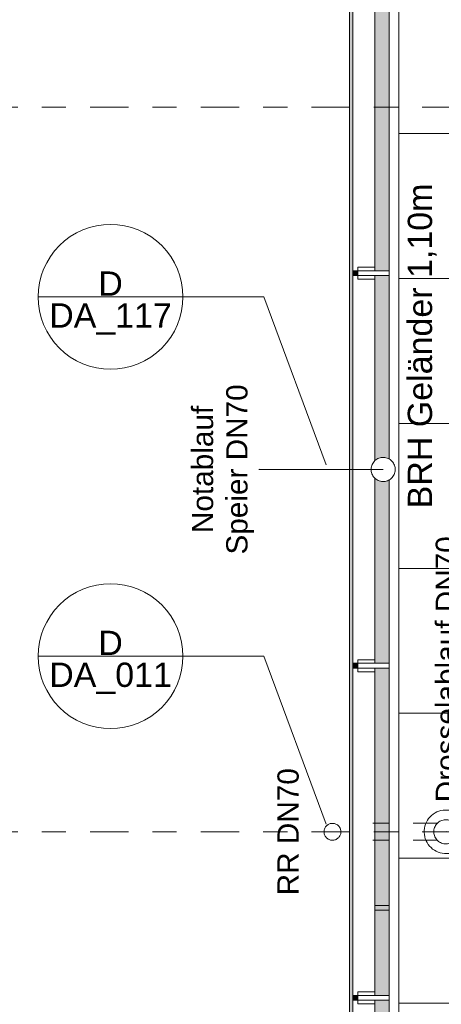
# Model space of a CAD drawing. Header units: metres. Extents: x -180 to 4, y -47 to 4.
# Tile 36 of 256: x -177.21 to -175.46, y -23.66 to -19.58. Entities that reach past the tile are written whole.
import ezdxf

# ---------------------------------------------------------------- set-up
doc = ezdxf.new("R2010")
doc.units = ezdxf.units.M
doc.header["$LTSCALE"] = 0.05
doc.header["$PDMODE"] = 1
doc.header["$PDSIZE"] = -2
doc.linetypes.add('Linienart-50', pattern=[2.116531, 1.058062, -1.058469])
doc.linetypes.add('Linienart-53', pattern=[5.291531, 3.175, -1.058062, 0.352704, -0.705764])
for name, color, linetype, lineweight, true_color in [('30 -36 Dächer- 3 Dachbeläge', 7, 'Continuous', 15, 0x9999ff), ('30 -36 Dächer- 4 Dachbekleidungen', 7, 'Continuous', 9, 0xccccff), ('40 -41 Abwasser_Wasser_Gas- 1 Abwasser + sanitäre Anlagen', 7, 'Continuous', 9, 0xff6633), ('70 -72 Beschriftung- 1 Beschriftung allgemein', 7, 'Continuous', 9, 0xff6633), ('70 -72 Beschriftung- 7 Detailverweise', 7, 'Continuous', 9, 0x00dd00)]:
    doc.layers.add(name, color=color, linetype=linetype, lineweight=lineweight, true_color=true_color)
for name, color, linetype, lineweight in [('40 -41 Abwasser_Wasser_Gas- 2 Wasser-1', 7, 'Continuous', 15), ('60- 61 allgemeine Ausstattung- 4 Terrassen', 7, 'Continuous', 9), ('70 -71 Achsen- 1 Gebäudeachsen', 7, 'Linienart-53', 18), ('Keine', 7, 'Continuous', 9)]:
    doc.layers.add(name, color=color, linetype=linetype, lineweight=lineweight)
doc.styles.add('Arial', font='arial.ttf')

# ---------------------------------------------------------------- blocks, each defined once
blk = doc.blocks.new('Gruppe-47')
at = {"layer": '70 -72 Beschriftung- 1 Beschriftung allgemein', "insert": (-176.1392, -22.947), "char_height": 0.0881, "attachment_point": 2, "rotation": 90, "line_spacing_factor": 0.969685, "style": 'Arial'}
blk.add_mtext('RR DN70', dxfattribs=at)
at = {"color": 255}
blk.add_wipeout([(-175.8935, -22.9167), (-175.8906, -22.9186), (-175.8879, -22.9207), (-175.8855, -22.9231), (-175.8832, -22.9257), (-175.8813, -22.9286), (-175.8796, -22.9316), (-175.8782, -22.9347), (-175.8772, -22.938), (-175.8765, -22.9413), (-175.8761, -22.9448), (-175.876, -22.9482), (-175.8763, -22.9516), (-175.8769, -22.955), (-175.8779, -22.9583), (-175.8791, -22.9615), (-175.8807, -22.9645), (-175.8826, -22.9674), (-175.8847, -22.9701), (-175.8871, -22.9726), (-175.8897, -22.9748), (-175.8925, -22.9768), (-175.8955, -22.9784), (-175.8987, -22.9798), (-175.9019, -22.9808), (-175.9053, -22.9816), (-175.9087, -22.982), (-175.9121, -22.982), (-175.9156, -22.9817), (-175.9189, -22.9811), (-175.9223, -22.9802), (-175.9254, -22.9789), (-175.9285, -22.9774), (-175.9314, -22.9755), (-175.9341, -22.9734), (-175.9365, -22.971), (-175.9388, -22.9683), (-175.9407, -22.9655), (-175.9424, -22.9625), (-175.9438, -22.9594), (-175.9448, -22.9561), (-175.9455, -22.9527), (-175.9459, -22.9493), (-175.946, -22.9459), (-175.9457, -22.9425), (-175.9451, -22.9391), (-175.9441, -22.9358), (-175.9429, -22.9326), (-175.9413, -22.9295), (-175.9394, -22.9267), (-175.9373, -22.924), (-175.9349, -22.9215), (-175.9323, -22.9193), (-175.9295, -22.9173), (-175.9265, -22.9157), (-175.9233, -22.9143), (-175.9201, -22.9132), (-175.9167, -22.9125), (-175.9133, -22.9121), (-175.9099, -22.9121), (-175.9064, -22.9123), (-175.9031, -22.913), (-175.8997, -22.9139), (-175.8966, -22.9152)], dxfattribs=at).dxf.layer = '40 -41 Abwasser_Wasser_Gas- 2 Wasser-1'
at = {"layer": '40 -41 Abwasser_Wasser_Gas- 2 Wasser-1', "flags": 128}
blk.add_lwpolyline([(-175.8935, -22.9167), (-175.8906, -22.9186), (-175.8879, -22.9207), (-175.8855, -22.9231), (-175.8832, -22.9257), (-175.8813, -22.9286), (-175.8796, -22.9316), (-175.8782, -22.9347), (-175.8772, -22.938), (-175.8765, -22.9413), (-175.8761, -22.9448), (-175.876, -22.9482), (-175.8763, -22.9516), (-175.8769, -22.955), (-175.8779, -22.9583), (-175.8791, -22.9615), (-175.8807, -22.9645), (-175.8826, -22.9674), (-175.8847, -22.9701), (-175.8871, -22.9726), (-175.8897, -22.9748), (-175.8925, -22.9768), (-175.8955, -22.9784), (-175.8987, -22.9798), (-175.9019, -22.9808), (-175.9053, -22.9816), (-175.9087, -22.982), (-175.9121, -22.982), (-175.9156, -22.9817), (-175.9189, -22.9811), (-175.9223, -22.9802), (-175.9254, -22.9789), (-175.9285, -22.9774), (-175.9314, -22.9755), (-175.9341, -22.9734), (-175.9365, -22.971), (-175.9388, -22.9683), (-175.9407, -22.9655), (-175.9424, -22.9625), (-175.9438, -22.9594), (-175.9448, -22.9561), (-175.9455, -22.9527), (-175.9459, -22.9493), (-175.946, -22.9459), (-175.9457, -22.9425), (-175.9451, -22.9391), (-175.9441, -22.9358), (-175.9429, -22.9326), (-175.9413, -22.9295), (-175.9394, -22.9267), (-175.9373, -22.924), (-175.9349, -22.9215), (-175.9323, -22.9193), (-175.9295, -22.9173), (-175.9265, -22.9157), (-175.9233, -22.9143), (-175.9201, -22.9132), (-175.9167, -22.9125), (-175.9133, -22.9121), (-175.9099, -22.9121), (-175.9064, -22.9123), (-175.9031, -22.913), (-175.8997, -22.9139), (-175.8966, -22.9152)], close=True, dxfattribs=at)
blk = doc.blocks.new('Gruppe-66')
at = {"layer": '40 -41 Abwasser_Wasser_Gas- 2 Wasser-1', "color": 7}
blk.add_blockref('Gruppe-47', (0, 0), dxfattribs=at)
blk = doc.blocks.new('Gruppe-67')
at = {"layer": '70 -72 Beschriftung- 1 Beschriftung allgemein', "color": 7}
blk.add_blockref('Gruppe-66', (0, 0), dxfattribs=at)
blk = doc.blocks.new('Gruppe-76')
at = {"color": 255}
blk.add_wipeout([(-175.736, -23.272), (-175.806, -23.272), (-175.806, -23.252), (-175.736, -23.252)], dxfattribs=at).dxf.layer = '30 -36 Dächer- 4 Dachbekleidungen'
at = {"layer": '30 -36 Dächer- 3 Dachbeläge', "linetype": 'Continuous', "lineweight": 0, "transparency": 33554687}
blk.add_hatch(color=254, dxfattribs=at).paths.add_polyline_path([(-175.826, -23.272), (-175.806, -23.272), (-175.806, -23.252), (-175.826, -23.252)])
at = {"layer": '30 -36 Dächer- 3 Dachbeläge', "color": 254, "linetype": 'Continuous', "lineweight": 9, "true_color": 0xccccff, "transparency": 33554687, "flags": 128}
blk.add_lwpolyline([(-175.826, -23.272), (-175.806, -23.272), (-175.806, -23.252), (-175.826, -23.252)], dxfattribs=at)
at = {"layer": '30 -36 Dächer- 4 Dachbekleidungen', "flags": 128}
for points in [[(-175.736, -23.237), (-175.806, -23.237), (-175.806, -23.252)], [(-175.736, -23.272), (-175.806, -23.272), (-175.806, -23.252), (-175.736, -23.252)], [(-175.736, -23.287), (-175.806, -23.287), (-175.806, -23.272)]]:
    blk.add_lwpolyline(points, dxfattribs=at)
at = {"color": 255}
blk.add_wipeout([(-175.736, -23.272), (-175.676, -23.272), (-175.676, -23.252), (-175.736, -23.252)], dxfattribs=at).dxf.layer = '30 -36 Dächer- 4 Dachbekleidungen'
at = {"layer": '30 -36 Dächer- 4 Dachbekleidungen', "flags": 128}
blk.add_lwpolyline([(-175.736, -23.272), (-175.676, -23.272), (-175.676, -23.252), (-175.736, -23.252)], dxfattribs=at)
blk = doc.blocks.new('Gruppe-198')
at = {"layer": '70 -72 Beschriftung- 1 Beschriftung allgemein', "color": 7}
blk.add_blockref('Gruppe-76', (0, 0), dxfattribs=at)
blk = doc.blocks.new('Gruppe-791')
at = {"layer": '70 -72 Beschriftung- 1 Beschriftung allgemein', "insert": (-175.4833, -22.8249), "char_height": 0.088103, "attachment_point": 1, "rotation": 90, "line_spacing_factor": 0.969685, "style": 'Arial'}
blk.add_mtext('Drosselablauf DN70', dxfattribs=at)
at = {"color": 255}
blk.add_wipeout([(-175.466, -22.9037), (-175.4616, -22.9015), (-175.4571, -22.8997), (-175.4524, -22.8983), (-175.4475, -22.8975), (-175.4426, -22.8971), (-175.4377, -22.8971), (-175.4329, -22.8977), (-175.4281, -22.8987), (-175.4234, -22.9002), (-175.4189, -22.9022), (-175.4146, -22.9046), (-175.4106, -22.9074), (-175.4068, -22.9105), (-175.4034, -22.9141), (-175.4004, -22.9179), (-175.3977, -22.922), (-175.3955, -22.9264), (-175.3937, -22.931), (-175.3923, -22.9357), (-175.3914, -22.9405), (-175.391, -22.9454), (-175.3911, -22.9503), (-175.3917, -22.9552), (-175.3927, -22.96), (-175.3942, -22.9647), (-175.3962, -22.9692), (-175.3985, -22.9734), (-175.4013, -22.9775), (-175.4045, -22.9812), (-175.408, -22.9846), (-175.4119, -22.9877), (-175.416, -22.9903), (-175.4204, -22.9926), (-175.4249, -22.9944), (-175.4296, -22.9957), (-175.4345, -22.9966), (-175.4394, -22.997), (-175.4443, -22.9969), (-175.4491, -22.9964), (-175.4539, -22.9953), (-175.4586, -22.9938), (-175.4631, -22.9919), (-175.4674, -22.9895), (-175.4714, -22.9867), (-175.4752, -22.9835), (-175.4786, -22.98), (-175.4816, -22.9762), (-175.4843, -22.972), (-175.4865, -22.9677), (-175.4883, -22.9631), (-175.4897, -22.9584), (-175.4906, -22.9536), (-175.491, -22.9487), (-175.4909, -22.9438), (-175.4903, -22.9389), (-175.4893, -22.9341), (-175.4878, -22.9294), (-175.4858, -22.9249), (-175.4835, -22.9206), (-175.4807, -22.9166), (-175.4775, -22.9129), (-175.474, -22.9094), (-175.4701, -22.9064)], dxfattribs=at).dxf.layer = '40 -41 Abwasser_Wasser_Gas- 2 Wasser-1'
at = {"layer": '40 -41 Abwasser_Wasser_Gas- 1 Abwasser + sanitäre Anlagen', "linetype": 'Continuous', "lineweight": 0}
blk.add_hatch(color=30, dxfattribs=at).paths.add_polyline_path([(-175.438, -22.9478), (-175.441, -22.947), (-175.438, -22.9462)])
at = {"layer": '40 -41 Abwasser_Wasser_Gas- 1 Abwasser + sanitäre Anlagen', "linetype": 'Linienart-50'}
for p, q in [((-175.4767, -22.912), (-175.7444, -22.912)), ((-175.1866, -22.947), (-175.441, -22.947)), ((-175.4767, -22.982), (-175.7444, -22.982))]:
    blk.add_line(p, q, dxfattribs=at)
at = {"layer": '40 -41 Abwasser_Wasser_Gas- 1 Abwasser + sanitäre Anlagen', "lineweight": 5, "flags": 128}
blk.add_lwpolyline([(-175.438, -22.9478), (-175.441, -22.947), (-175.438, -22.9462)], close=True, dxfattribs=at)
at = {"layer": '40 -41 Abwasser_Wasser_Gas- 2 Wasser-1'}
blk.add_line((-175.441, -22.947), (-175.249, -22.947), dxfattribs=at)
at = {"layer": '40 -41 Abwasser_Wasser_Gas- 2 Wasser-1', "flags": 128}
for points in [[(-175.486, -22.8691), (-175.4781, -22.8651), (-175.4699, -22.8618), (-175.4614, -22.8594), (-175.4527, -22.8578), (-175.4439, -22.8571), (-175.4351, -22.8572), (-175.4263, -22.8582), (-175.4177, -22.8601), (-175.4093, -22.8628), (-175.4012, -22.8663), (-175.3935, -22.8706), (-175.3862, -22.8756), (-175.3795, -22.8814), (-175.3733, -22.8877), (-175.3678, -22.8946), (-175.3631, -22.902), (-175.359, -22.9099), (-175.3558, -22.9181), (-175.3534, -22.9266), (-175.3518, -22.9353), (-175.351, -22.9441), (-175.3512, -22.9529), (-175.3522, -22.9617), (-175.3541, -22.9703), (-175.3568, -22.9787), (-175.3603, -22.9868), (-175.3646, -22.9946), (-175.3696, -23.0018), (-175.3753, -23.0086), (-175.3817, -23.0147), (-175.3886, -23.0202), (-175.396, -23.025), (-175.4039, -23.029), (-175.4121, -23.0323), (-175.4206, -23.0347), (-175.4293, -23.0363), (-175.4381, -23.037), (-175.4469, -23.0368), (-175.4557, -23.0358), (-175.4643, -23.034), (-175.4727, -23.0313), (-175.4808, -23.0278), (-175.4885, -23.0235), (-175.4958, -23.0184), (-175.5025, -23.0127), (-175.5087, -23.0064), (-175.5142, -22.9995), (-175.5189, -22.992), (-175.523, -22.9842), (-175.5262, -22.976), (-175.5286, -22.9675), (-175.5302, -22.9588), (-175.531, -22.95), (-175.5308, -22.9412), (-175.5298, -22.9324), (-175.5279, -22.9237), (-175.5252, -22.9153), (-175.5217, -22.9072), (-175.5174, -22.8995), (-175.5124, -22.8923), (-175.5067, -22.8855), (-175.5003, -22.8794), (-175.4934, -22.8739)], [(-175.466, -22.9037), (-175.4616, -22.9015), (-175.4571, -22.8997), (-175.4524, -22.8983), (-175.4475, -22.8975), (-175.4426, -22.8971), (-175.4377, -22.8971), (-175.4329, -22.8977), (-175.4281, -22.8987), (-175.4234, -22.9002), (-175.4189, -22.9022), (-175.4146, -22.9046), (-175.4106, -22.9074), (-175.4068, -22.9105), (-175.4034, -22.9141), (-175.4004, -22.9179), (-175.3977, -22.922), (-175.3955, -22.9264), (-175.3937, -22.931), (-175.3923, -22.9357), (-175.3914, -22.9405), (-175.391, -22.9454), (-175.3911, -22.9503), (-175.3917, -22.9552), (-175.3927, -22.96), (-175.3942, -22.9647), (-175.3962, -22.9692), (-175.3985, -22.9734), (-175.4013, -22.9775), (-175.4045, -22.9812), (-175.408, -22.9846), (-175.4119, -22.9877), (-175.416, -22.9903), (-175.4204, -22.9926), (-175.4249, -22.9944), (-175.4296, -22.9957), (-175.4345, -22.9966), (-175.4394, -22.997), (-175.4443, -22.9969), (-175.4491, -22.9964), (-175.4539, -22.9953), (-175.4586, -22.9938), (-175.4631, -22.9919), (-175.4674, -22.9895), (-175.4714, -22.9867), (-175.4752, -22.9835), (-175.4786, -22.98), (-175.4816, -22.9762), (-175.4843, -22.972), (-175.4865, -22.9677), (-175.4883, -22.9631), (-175.4897, -22.9584), (-175.4906, -22.9536), (-175.491, -22.9487), (-175.4909, -22.9438), (-175.4903, -22.9389), (-175.4893, -22.9341), (-175.4878, -22.9294), (-175.4858, -22.9249), (-175.4835, -22.9206), (-175.4807, -22.9166), (-175.4775, -22.9129), (-175.474, -22.9094), (-175.4701, -22.9064)]]:
    blk.add_lwpolyline(points, close=True, dxfattribs=at)
blk = doc.blocks.new('Gruppe-809')
at = {"layer": '70 -72 Beschriftung- 1 Beschriftung allgemein', "linetype": 'Continuous', "lineweight": 0}
blk.add_hatch(color=30, dxfattribs=at).paths.add_polyline_path([(-176.2126, -21.4478), (-176.2156, -21.447), (-176.2126, -21.4462)])
at = {"layer": '70 -72 Beschriftung- 1 Beschriftung allgemein', "lineweight": 5, "flags": 128}
blk.add_lwpolyline([(-176.2126, -21.4478), (-176.2156, -21.447), (-176.2126, -21.4462)], close=True, dxfattribs=at)
at = {"layer": '70 -72 Beschriftung- 1 Beschriftung allgemein', "insert": (-176.4937, -21.447), "char_height": 0.088103, "attachment_point": 2, "rotation": 90, "line_spacing_factor": 0.969685, "style": 'Arial'}
blk.add_mtext('Notablauf\\PSpeier DN70', dxfattribs=at)
at = {"color": 255}
blk.add_wipeout([(-175.676, -21.4037), (-175.6719, -21.4064), (-175.668, -21.4094), (-175.6645, -21.4129), (-175.6613, -21.4166), (-175.6585, -21.4206), (-175.6562, -21.4249), (-175.6542, -21.4294), (-175.6527, -21.4341), (-175.6517, -21.4389), (-175.6511, -21.4438), (-175.651, -21.4487), (-175.6514, -21.4536), (-175.6523, -21.4584), (-175.6537, -21.4631), (-175.6555, -21.4677), (-175.6577, -21.472), (-175.6604, -21.4762), (-175.6634, -21.48), (-175.6668, -21.4835), (-175.6706, -21.4867), (-175.6746, -21.4895), (-175.6789, -21.4919), (-175.6834, -21.4938), (-175.6881, -21.4953), (-175.6929, -21.4964), (-175.6977, -21.4969), (-175.7026, -21.497), (-175.7075, -21.4966), (-175.7124, -21.4957), (-175.7171, -21.4944), (-175.7216, -21.4926), (-175.726, -21.4903), (-175.7301, -21.4877), (-175.734, -21.4846), (-175.7375, -21.4812), (-175.7407, -21.4775), (-175.7435, -21.4734), (-175.7458, -21.4692), (-175.7478, -21.4647), (-175.7493, -21.46), (-175.7503, -21.4552), (-175.7509, -21.4503), (-175.751, -21.4454), (-175.7506, -21.4405), (-175.7497, -21.4357), (-175.7483, -21.431), (-175.7465, -21.4264), (-175.7443, -21.422), (-175.7416, -21.4179), (-175.7386, -21.4141), (-175.7352, -21.4105), (-175.7314, -21.4074), (-175.7274, -21.4046), (-175.7231, -21.4022), (-175.7186, -21.4002), (-175.7139, -21.3987), (-175.7091, -21.3977), (-175.7043, -21.3971), (-175.6994, -21.3971), (-175.6945, -21.3975), (-175.6896, -21.3983), (-175.6849, -21.3997), (-175.6804, -21.4015)], dxfattribs=at).dxf.layer = '40 -41 Abwasser_Wasser_Gas- 2 Wasser-1'
at = {"layer": '40 -41 Abwasser_Wasser_Gas- 2 Wasser-1', "flags": 128}
blk.add_lwpolyline([(-175.676, -21.4037), (-175.6719, -21.4064), (-175.668, -21.4094), (-175.6645, -21.4129), (-175.6613, -21.4166), (-175.6585, -21.4206), (-175.6562, -21.4249), (-175.6542, -21.4294), (-175.6527, -21.4341), (-175.6517, -21.4389), (-175.6511, -21.4438), (-175.651, -21.4487), (-175.6514, -21.4536), (-175.6523, -21.4584), (-175.6537, -21.4631), (-175.6555, -21.4677), (-175.6577, -21.472), (-175.6604, -21.4762), (-175.6634, -21.48), (-175.6668, -21.4835), (-175.6706, -21.4867), (-175.6746, -21.4895), (-175.6789, -21.4919), (-175.6834, -21.4938), (-175.6881, -21.4953), (-175.6929, -21.4964), (-175.6977, -21.4969), (-175.7026, -21.497), (-175.7075, -21.4966), (-175.7124, -21.4957), (-175.7171, -21.4944), (-175.7216, -21.4926), (-175.726, -21.4903), (-175.7301, -21.4877), (-175.734, -21.4846), (-175.7375, -21.4812), (-175.7407, -21.4775), (-175.7435, -21.4734), (-175.7458, -21.4692), (-175.7478, -21.4647), (-175.7493, -21.46), (-175.7503, -21.4552), (-175.7509, -21.4503), (-175.751, -21.4454), (-175.7506, -21.4405), (-175.7497, -21.4357), (-175.7483, -21.431), (-175.7465, -21.4264), (-175.7443, -21.422), (-175.7416, -21.4179), (-175.7386, -21.4141), (-175.7352, -21.4105), (-175.7314, -21.4074), (-175.7274, -21.4046), (-175.7231, -21.4022), (-175.7186, -21.4002), (-175.7139, -21.3987), (-175.7091, -21.3977), (-175.7043, -21.3971), (-175.6994, -21.3971), (-175.6945, -21.3975), (-175.6896, -21.3983), (-175.6849, -21.3997), (-175.6804, -21.4015)], close=True, dxfattribs=at)
at = {"layer": '70 -72 Beschriftung- 1 Beschriftung allgemein'}
blk.add_line((-175.701, -21.447), (-176.2156, -21.447), dxfattribs=at)
blk = doc.blocks.new('Gruppe-880')
at = {"layer": '70 -72 Beschriftung- 7 Detailverweise'}
blk.add_line((-0.335, 0), (-0.935, 0), dxfattribs=at)
at = {"layer": '70 -72 Beschriftung- 7 Detailverweise', "flags": 128}
blk.add_lwpolyline([(-0.335, 0), (-0.3364, -0.0294), (-0.3408, -0.0585), (-0.3479, -0.0871), (-0.3578, -0.1148), (-0.3704, -0.1414), (-0.3856, -0.1667), (-0.4031, -0.1903), (-0.4229, -0.2121), (-0.4447, -0.2319), (-0.4683, -0.2494), (-0.4936, -0.2646), (-0.5202, -0.2772), (-0.5479, -0.2871), (-0.5765, -0.2942), (-0.6056, -0.2986), (-0.635, -0.3), (-0.6644, -0.2986), (-0.6935, -0.2942), (-0.7221, -0.2871), (-0.7498, -0.2772), (-0.7764, -0.2646), (-0.8017, -0.2494), (-0.8253, -0.2319), (-0.8471, -0.2121), (-0.8669, -0.1903), (-0.8844, -0.1667), (-0.8996, -0.1414), (-0.9122, -0.1148), (-0.9221, -0.0871), (-0.9292, -0.0585), (-0.9336, -0.0294), (-0.935, 0), (-0.9336, 0.0294), (-0.9292, 0.0585), (-0.9221, 0.0871), (-0.9122, 0.1148), (-0.8996, 0.1414), (-0.8844, 0.1667), (-0.8669, 0.1903), (-0.8471, 0.2121), (-0.8253, 0.2319), (-0.8017, 0.2494), (-0.7764, 0.2646), (-0.7498, 0.2772), (-0.7221, 0.2871), (-0.6935, 0.2942), (-0.6644, 0.2986), (-0.635, 0.3), (-0.6056, 0.2986), (-0.5765, 0.2942), (-0.5479, 0.2871), (-0.5202, 0.2772), (-0.4936, 0.2646), (-0.4683, 0.2494), (-0.4447, 0.2319), (-0.4229, 0.2121), (-0.4031, 0.1903), (-0.3856, 0.1667), (-0.3704, 0.1414), (-0.3578, 0.1148), (-0.3479, 0.0871), (-0.3408, 0.0585), (-0.3364, 0.0294)], close=True, dxfattribs=at)
at = {"layer": '70 -72 Beschriftung- 7 Detailverweise'}
blk.add_point((-0.635, 0), dxfattribs=at)
at = {"layer": '70 -72 Beschriftung- 7 Detailverweise', "line_spacing_factor": 0.96878, "style": 'Arial'}
for s, insert, char_height, attachment_point in [('D', (-0.635, 0.0046), 0.1007, 8), ('DA_011', (-0.635, -0.0267), 0.10069, 2)]:
    blk.add_mtext(s, dxfattribs=dict(at, insert=insert, char_height=char_height, attachment_point=attachment_point))
blk = doc.blocks.new('Referenzmarkierung-80')
at = {"layer": '70 -72 Beschriftung- 7 Detailverweise', "transparency": 33554687}
for q in [(-0.635, 0), (0.259, -0.6956)]:
    blk.add_line((0, 0), q, dxfattribs=at)
at = {"layer": '70 -72 Beschriftung- 7 Detailverweise', "color": 7, "transparency": 33554687}
blk.add_blockref('Gruppe-880', (0, 0), dxfattribs=at)
blk = doc.blocks.new('Gruppe-881')
at = {"layer": '70 -72 Beschriftung- 7 Detailverweise'}
blk.add_line((-0.335, 0), (-0.935, 0), dxfattribs=at)
at = {"layer": '70 -72 Beschriftung- 7 Detailverweise', "flags": 128}
blk.add_lwpolyline([(-0.335, 0), (-0.3364, -0.0294), (-0.3408, -0.0585), (-0.3479, -0.0871), (-0.3578, -0.1148), (-0.3704, -0.1414), (-0.3856, -0.1667), (-0.4031, -0.1903), (-0.4229, -0.2121), (-0.4447, -0.2319), (-0.4683, -0.2494), (-0.4936, -0.2646), (-0.5202, -0.2772), (-0.5479, -0.2871), (-0.5765, -0.2942), (-0.6056, -0.2986), (-0.635, -0.3), (-0.6644, -0.2986), (-0.6935, -0.2942), (-0.7221, -0.2871), (-0.7498, -0.2772), (-0.7764, -0.2646), (-0.8017, -0.2494), (-0.8253, -0.2319), (-0.8471, -0.2121), (-0.8669, -0.1903), (-0.8844, -0.1667), (-0.8996, -0.1414), (-0.9122, -0.1148), (-0.9221, -0.0871), (-0.9292, -0.0585), (-0.9336, -0.0294), (-0.935, 0), (-0.9336, 0.0294), (-0.9292, 0.0585), (-0.9221, 0.0871), (-0.9122, 0.1148), (-0.8996, 0.1414), (-0.8844, 0.1667), (-0.8669, 0.1903), (-0.8471, 0.2121), (-0.8253, 0.2319), (-0.8017, 0.2494), (-0.7764, 0.2646), (-0.7498, 0.2772), (-0.7221, 0.2871), (-0.6935, 0.2942), (-0.6644, 0.2986), (-0.635, 0.3), (-0.6056, 0.2986), (-0.5765, 0.2942), (-0.5479, 0.2871), (-0.5202, 0.2772), (-0.4936, 0.2646), (-0.4683, 0.2494), (-0.4447, 0.2319), (-0.4229, 0.2121), (-0.4031, 0.1903), (-0.3856, 0.1667), (-0.3704, 0.1414), (-0.3578, 0.1148), (-0.3479, 0.0871), (-0.3408, 0.0585), (-0.3364, 0.0294)], close=True, dxfattribs=at)
at = {"layer": '70 -72 Beschriftung- 7 Detailverweise'}
blk.add_point((-0.635, 0), dxfattribs=at)
at = {"layer": '70 -72 Beschriftung- 7 Detailverweise', "line_spacing_factor": 0.96878, "style": 'Arial'}
for s, insert, char_height, attachment_point in [('D', (-0.635, 0.0046), 0.1007, 8), ('DA_117', (-0.635, -0.0267), 0.10069, 2)]:
    blk.add_mtext(s, dxfattribs=dict(at, insert=insert, char_height=char_height, attachment_point=attachment_point))
blk = doc.blocks.new('Referenzmarkierung-81')
at = {"layer": '70 -72 Beschriftung- 7 Detailverweise', "transparency": 33554687}
for q in [(-0.635, 0), (0.259, -0.6956)]:
    blk.add_line((0, 0), q, dxfattribs=at)
at = {"layer": '70 -72 Beschriftung- 7 Detailverweise', "color": 7, "transparency": 33554687}
blk.add_blockref('Gruppe-881', (0, 0), dxfattribs=at)
blk = doc.blocks.new('Gruppe-913')
at = {"layer": '70 -72 Beschriftung- 1 Beschriftung allgemein', "insert": (-175.599, -21.6081), "char_height": 0.100689, "attachment_point": 1, "rotation": 90, "line_spacing_factor": 0.970891, "style": 'Arial'}
blk.add_mtext('BRH Geländer 1,10m', dxfattribs=at)
blk = doc.blocks.new('Gruppe-1034')
at = {"color": 255}
blk.add_wipeout([(-175.736, -23.6245), (-175.806, -23.6245), (-175.806, -23.6445), (-175.736, -23.6445)], dxfattribs=at).dxf.layer = '30 -36 Dächer- 4 Dachbekleidungen'
at = {"layer": '30 -36 Dächer- 3 Dachbeläge', "linetype": 'Continuous', "lineweight": 0, "transparency": 33554687}
blk.add_hatch(color=254, dxfattribs=at).paths.add_polyline_path([(-175.826, -23.6245), (-175.806, -23.6245), (-175.806, -23.6445), (-175.826, -23.6445)])
at = {"layer": '30 -36 Dächer- 3 Dachbeläge', "color": 254, "linetype": 'Continuous', "lineweight": 9, "true_color": 0xccccff, "transparency": 33554687, "flags": 128}
blk.add_lwpolyline([(-175.826, -23.6245), (-175.806, -23.6245), (-175.806, -23.6445), (-175.826, -23.6445)], dxfattribs=at)
at = {"layer": '30 -36 Dächer- 4 Dachbekleidungen', "flags": 128}
for points in [[(-175.736, -23.6095), (-175.806, -23.6095), (-175.806, -23.6245)], [(-175.736, -23.6245), (-175.806, -23.6245), (-175.806, -23.6445), (-175.736, -23.6445)], [(-175.736, -23.6595), (-175.806, -23.6595), (-175.806, -23.6445)]]:
    blk.add_lwpolyline(points, dxfattribs=at)
at = {"color": 255}
blk.add_wipeout([(-175.736, -23.6245), (-175.676, -23.6245), (-175.676, -23.6445), (-175.736, -23.6445)], dxfattribs=at).dxf.layer = '30 -36 Dächer- 4 Dachbekleidungen'
at = {"layer": '30 -36 Dächer- 4 Dachbekleidungen', "flags": 128}
blk.add_lwpolyline([(-175.736, -23.6245), (-175.676, -23.6245), (-175.676, -23.6445), (-175.736, -23.6445)], dxfattribs=at)
blk = doc.blocks.new('Gruppe-1035')
at = {"color": 255}
blk.add_wipeout([(-175.736, -22.2495), (-175.806, -22.2495), (-175.806, -22.2695), (-175.736, -22.2695)], dxfattribs=at).dxf.layer = '30 -36 Dächer- 4 Dachbekleidungen'
at = {"layer": '30 -36 Dächer- 3 Dachbeläge', "linetype": 'Continuous', "lineweight": 0, "transparency": 33554687}
blk.add_hatch(color=254, dxfattribs=at).paths.add_polyline_path([(-175.826, -22.2495), (-175.806, -22.2495), (-175.806, -22.2695), (-175.826, -22.2695)])
at = {"layer": '30 -36 Dächer- 3 Dachbeläge', "color": 254, "linetype": 'Continuous', "lineweight": 9, "true_color": 0xccccff, "transparency": 33554687, "flags": 128}
blk.add_lwpolyline([(-175.826, -22.2495), (-175.806, -22.2495), (-175.806, -22.2695), (-175.826, -22.2695)], dxfattribs=at)
at = {"layer": '30 -36 Dächer- 4 Dachbekleidungen', "flags": 128}
for points in [[(-175.736, -22.2345), (-175.806, -22.2345), (-175.806, -22.2495)], [(-175.736, -22.2495), (-175.806, -22.2495), (-175.806, -22.2695), (-175.736, -22.2695)], [(-175.736, -22.2845), (-175.806, -22.2845), (-175.806, -22.2695)]]:
    blk.add_lwpolyline(points, dxfattribs=at)
at = {"color": 255}
blk.add_wipeout([(-175.736, -22.2495), (-175.676, -22.2495), (-175.676, -22.2695), (-175.736, -22.2695)], dxfattribs=at).dxf.layer = '30 -36 Dächer- 4 Dachbekleidungen'
at = {"layer": '30 -36 Dächer- 4 Dachbekleidungen', "flags": 128}
blk.add_lwpolyline([(-175.736, -22.2495), (-175.676, -22.2495), (-175.676, -22.2695), (-175.736, -22.2695)], dxfattribs=at)
blk = doc.blocks.new('Gruppe-1036')
at = {"color": 255}
blk.add_wipeout([(-175.736, -20.6445), (-175.806, -20.6445), (-175.806, -20.6245), (-175.736, -20.6245)], dxfattribs=at).dxf.layer = '30 -36 Dächer- 4 Dachbekleidungen'
at = {"layer": '30 -36 Dächer- 3 Dachbeläge', "linetype": 'Continuous', "lineweight": 0, "transparency": 33554687}
blk.add_hatch(color=254, dxfattribs=at).paths.add_polyline_path([(-175.826, -20.6445), (-175.806, -20.6445), (-175.806, -20.6245), (-175.826, -20.6245)])
at = {"layer": '30 -36 Dächer- 3 Dachbeläge', "color": 254, "linetype": 'Continuous', "lineweight": 9, "true_color": 0xccccff, "transparency": 33554687, "flags": 128}
blk.add_lwpolyline([(-175.826, -20.6445), (-175.806, -20.6445), (-175.806, -20.6245), (-175.826, -20.6245)], dxfattribs=at)
at = {"layer": '30 -36 Dächer- 4 Dachbekleidungen', "flags": 128}
for points in [[(-175.736, -20.6095), (-175.806, -20.6095), (-175.806, -20.6245)], [(-175.736, -20.6445), (-175.806, -20.6445), (-175.806, -20.6245), (-175.736, -20.6245)], [(-175.736, -20.6595), (-175.806, -20.6595), (-175.806, -20.6445)]]:
    blk.add_lwpolyline(points, dxfattribs=at)
at = {"color": 255}
blk.add_wipeout([(-175.736, -20.6445), (-175.676, -20.6445), (-175.676, -20.6245), (-175.736, -20.6245)], dxfattribs=at).dxf.layer = '30 -36 Dächer- 4 Dachbekleidungen'
at = {"layer": '30 -36 Dächer- 4 Dachbekleidungen', "flags": 128}
blk.add_lwpolyline([(-175.736, -20.6445), (-175.676, -20.6445), (-175.676, -20.6245), (-175.736, -20.6245)], dxfattribs=at)
blk = doc.blocks.new('Gruppe-1384')
at = {"layer": '30 -36 Dächer- 3 Dachbeläge', "linetype": 'Continuous', "lineweight": 0}
blk.add_hatch(color=254, dxfattribs=at).paths.add_polyline_path([(-175.84099996, -12.11704198), (-175.84099996, -31.61704198), (-163.52826764, -31.61704198), (-163.52826764, -31.45204198), (-175.67599996, -31.45204198), (-175.67599996, -12.11704198)])
at = {"layer": '60- 61 allgemeine Ausstattung- 4 Terrassen', "linetype": 'Continuous', "lineweight": 9, "transparency": 33554534}
h = blk.add_hatch(dxfattribs=at)
h.set_pattern_fill('Platte 60_60 SRF-1', style=0, pattern_type=2)
h.set_pattern_definition([(90, (-168.481, -14.65704), (-0.6, 7e-17), []), (0, (-168.481, -14.65704), (0, 0.6), [])])
h.paths.add_polyline_path([(-175.67599996, -12.29404198), (-160.12099996, -12.29404198), (-160.12099996, -31.45204198), (-175.67599996, -31.45204198)])
at = {"layer": '30 -36 Dächer- 3 Dachbeläge', "flags": 128}
blk.add_lwpolyline([(-175.84099996, -12.11704198), (-175.84099996, -31.61704198), (-163.52826764, -31.61704198), (-163.52826764, -31.45204198), (-175.67599996, -31.45204198), (-175.67599996, -12.11704198)], close=True, dxfattribs=at)
at = {"layer": '60- 61 allgemeine Ausstattung- 4 Terrassen', "color": 252, "linetype": 'Continuous', "lineweight": 9, "true_color": 0x888888, "flags": 128}
blk.add_lwpolyline([(-175.67599996, -12.29404198), (-160.12099996, -12.29404198), (-160.12099996, -31.45204198), (-175.67599996, -31.45204198)], close=True, dxfattribs=at)
at = {"layer": '70 -72 Beschriftung- 7 Detailverweise'}
for p, q in [((-176.53080921, -20.73240776), (-177.13080921, -20.73240776)), ((-176.53080921, -22.22), (-177.13080921, -22.22))]:
    blk.add_line(p, q, dxfattribs=at)
at = {"layer": '70 -72 Beschriftung- 7 Detailverweise', "transparency": 33554687}
for p, q in [((-176.19580921, -20.73240776), (-176.83080921, -20.73240776)), ((-176.19580921, -22.22), (-176.83080921, -22.22)), ((-176.19580921, -22.22), (-175.93682651, -22.91562891))]:
    blk.add_line(p, q, dxfattribs=at)
at = {"layer": '70 -72 Beschriftung- 7 Detailverweise', "flags": 128}
for points in [[(-176.53080921, -20.73240776), (-176.5322538, -20.7618129), (-176.53657363, -20.79093485), (-176.54372711, -20.81949316), (-176.55364535, -20.84721279), (-176.56623283, -20.87382678), (-176.58136833, -20.89907883), (-176.59890608, -20.92272574), (-176.61867718, -20.94453979), (-176.64049123, -20.96431089), (-176.66413814, -20.98184864), (-176.68939019, -20.99698414), (-176.71600418, -21.00957162), (-176.74372381, -21.01948986), (-176.77228212, -21.02664334), (-176.80140407, -21.03096318), (-176.83080921, -21.03240776), (-176.86021436, -21.03096318), (-176.88933631, -21.02664334), (-176.91789462, -21.01948986), (-176.94561424, -21.00957162), (-176.97222823, -20.99698414), (-176.99748028, -20.98184864), (-177.0211272, -20.96431089), (-177.04294125, -20.94453979), (-177.06271235, -20.92272574), (-177.0802501, -20.89907883), (-177.09538559, -20.87382678), (-177.10797307, -20.84721279), (-177.11789131, -20.81949316), (-177.1250448, -20.79093485), (-177.12936463, -20.7618129), (-177.13080921, -20.73240776), (-177.12936463, -20.70300262), (-177.1250448, -20.67388066), (-177.11789131, -20.64532235), (-177.10797307, -20.61760273), (-177.09538559, -20.59098874), (-177.0802501, -20.56573669), (-177.06271235, -20.54208977), (-177.04294125, -20.52027572), (-177.0211272, -20.50050462), (-176.99748028, -20.48296687), (-176.97222823, -20.46783138), (-176.94561424, -20.4552439), (-176.91789462, -20.44532566), (-176.88933631, -20.43817217), (-176.86021436, -20.43385234), (-176.83080921, -20.43240776), (-176.80140407, -20.43385234), (-176.77228212, -20.43817217), (-176.74372381, -20.44532566), (-176.71600418, -20.4552439), (-176.68939019, -20.46783138), (-176.66413814, -20.48296687), (-176.64049123, -20.50050462), (-176.61867718, -20.52027572), (-176.59890608, -20.54208977), (-176.58136833, -20.56573669), (-176.56623283, -20.59098874), (-176.55364535, -20.61760273), (-176.54372711, -20.64532235), (-176.53657363, -20.67388066), (-176.5322538, -20.70300262)], [(-176.53080921, -22.22), (-176.5322538, -22.24940514), (-176.53657363, -22.2785271), (-176.54372711, -22.3070854), (-176.55364535, -22.33480503), (-176.56623283, -22.36141902), (-176.58136833, -22.38667107), (-176.59890608, -22.41031799), (-176.61867718, -22.43213203), (-176.64049123, -22.45190314), (-176.66413814, -22.46944088), (-176.68939019, -22.48457638), (-176.71600418, -22.49716386), (-176.74372381, -22.5070821), (-176.77228212, -22.51423558), (-176.80140407, -22.51855542), (-176.83080921, -22.52), (-176.86021436, -22.51855542), (-176.88933631, -22.51423558), (-176.91789462, -22.5070821), (-176.94561424, -22.49716386), (-176.97222823, -22.48457638), (-176.99748028, -22.46944088), (-177.0211272, -22.45190314), (-177.04294125, -22.43213203), (-177.06271235, -22.41031799), (-177.0802501, -22.38667107), (-177.09538559, -22.36141902), (-177.10797307, -22.33480503), (-177.11789131, -22.3070854), (-177.1250448, -22.2785271), (-177.12936463, -22.24940514), (-177.13080921, -22.22), (-177.12936463, -22.19059486), (-177.1250448, -22.1614729), (-177.11789131, -22.1329146), (-177.10797307, -22.10519497), (-177.09538559, -22.07858098), (-177.0802501, -22.05332893), (-177.06271235, -22.02968201), (-177.04294125, -22.00786797), (-177.0211272, -21.98809686), (-176.99748028, -21.97055912), (-176.97222823, -21.95542362), (-176.94561424, -21.94283614), (-176.91789462, -21.9329179), (-176.88933631, -21.92576442), (-176.86021436, -21.92144458), (-176.83080921, -21.92), (-176.80140407, -21.92144458), (-176.77228212, -21.92576442), (-176.74372381, -21.9329179), (-176.71600418, -21.94283614), (-176.68939019, -21.95542362), (-176.66413814, -21.97055912), (-176.64049123, -21.98809686), (-176.61867718, -22.00786797), (-176.59890608, -22.02968201), (-176.58136833, -22.05332893), (-176.56623283, -22.07858098), (-176.55364535, -22.10519497), (-176.54372711, -22.1329146), (-176.53657363, -22.1614729), (-176.5322538, -22.19059486)]]:
    blk.add_lwpolyline(points, close=True, dxfattribs=at)
at = {"layer": '70 -72 Beschriftung- 7 Detailverweise'}
for p in [(-176.83080921, -20.73240776), (-176.83080921, -22.22)]:
    blk.add_point(p, dxfattribs=at)
blk.add_blockref('Referenzmarkierung-80', (-176.19580921, -22.22), dxfattribs=at)
at = {"layer": '70 -72 Beschriftung- 7 Detailverweise', "line_spacing_factor": 0.96878, "style": 'Arial'}
for s, insert, char_height, attachment_point in [('D', (-176.83080921, -20.72782165), 0.10068866, 8), ('DA_117', (-176.83080921, -20.75907188), 0.100688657, 2), ('D', (-176.83080921, -22.21541389), 0.10068866, 8), ('DA_011', (-176.83080921, -22.24666412), 0.100688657, 2)]:
    blk.add_mtext(s, dxfattribs=dict(at, insert=insert, char_height=char_height, attachment_point=attachment_point))
at = {"color": 255}
blk.add_wipeout([(-163.48826764, -31.41204198), (-175.63599996, -31.41204198), (-175.63599996, -12.11704198), (-175.67599996, -12.11704198), (-175.67599996, -31.45204198), (-163.48826764, -31.45204198)], dxfattribs=at).dxf.layer = '30 -36 Dächer- 4 Dachbekleidungen'
at = {"layer": '30 -36 Dächer- 4 Dachbekleidungen', "flags": 128}
blk.add_lwpolyline([(-163.48826764, -31.41204198), (-175.63599996, -31.41204198), (-175.63599996, -12.11704198), (-175.67599996, -12.11704198), (-175.67599996, -31.45204198), (-163.48826764, -31.45204198)], close=True, dxfattribs=at)
at = {"color": 255}
blk.add_wipeout([(-175.82599996, -12.11704198), (-175.82599996, -31.60204198), (-163.58826764, -31.60204198), (-163.58826764, -31.51204198), (-175.73599996, -31.51204198), (-175.73599996, -12.11704198)], dxfattribs=at).dxf.layer = '30 -36 Dächer- 4 Dachbekleidungen'
at = {"layer": '30 -36 Dächer- 4 Dachbekleidungen', "flags": 128}
blk.add_lwpolyline([(-175.82599996, -12.11704198), (-175.82599996, -31.60204198), (-163.58826764, -31.60204198), (-163.58826764, -31.51204198), (-175.73599996, -31.51204198), (-175.73599996, -12.11704198)], close=True, dxfattribs=at)
at = {"layer": '70 -72 Beschriftung- 1 Beschriftung allgemein', "color": 7}
blk.add_blockref('Gruppe-913', (0, 0), dxfattribs=at)
at = {"layer": '40 -41 Abwasser_Wasser_Gas- 2 Wasser-1', "color": 7}
blk.add_blockref('Gruppe-791', (0, 0), dxfattribs=at)
at = {"layer": '70 -72 Beschriftung- 1 Beschriftung allgemein', "color": 7}
for name in ['Gruppe-1036', 'Gruppe-1034']:
    blk.add_blockref(name, (0, 0), dxfattribs=at)
at = {"layer": '40 -41 Abwasser_Wasser_Gas- 2 Wasser-1', "color": 7}
blk.add_blockref('Gruppe-809', (0, 0), dxfattribs=at)
at = {"layer": '70 -72 Beschriftung- 1 Beschriftung allgemein', "color": 7}
blk.add_blockref('Gruppe-1035', (0, 0), dxfattribs=at)
at = {"layer": '70 -72 Beschriftung- 7 Detailverweise', "transparency": 33554687}
blk.add_line((-176.19580921, -20.73240776), (-175.93682651, -21.42803667), dxfattribs=at)
at = {"layer": '70 -72 Beschriftung- 7 Detailverweise'}
blk.add_blockref('Referenzmarkierung-81', (-176.19580921, -20.73240776), dxfattribs=at)
blk = doc.blocks.new('_Dach_2D (2D)')
at = {"layer": '70 -72 Beschriftung- 1 Beschriftung allgemein', "color": 7}
blk.add_blockref('Gruppe-67', (0, 0), dxfattribs=at)
blk.add_blockref('Gruppe-198', (0, 0), dxfattribs=at)
at = {"layer": '60- 61 allgemeine Ausstattung- 4 Terrassen', "color": 7}
blk.add_blockref('Gruppe-1384', (0, 0), dxfattribs=at)
blk = doc.blocks.new('_Achsen (3D)')
at = {"layer": '70 -71 Achsen- 1 Gebäudeachsen', "transparency": 33554687}
for p, q in [((-179.668, -19.947), (3.826, -19.947)), ((-179.668, -22.947), (3.826, -22.947))]:
    blk.add_line(p, q, dxfattribs=at)

msp = doc.modelspace()

# ---------------------------------------------------------------- block references
at = {"layer": 'Keine', "color": 1}
msp.add_blockref('_Dach_2D (2D)', (0, 0), dxfattribs=at)

# ---------------------------------------------------------------- next in the draw order: block references
msp.add_blockref('_Achsen (3D)', (0, 0), dxfattribs=at)

doc.saveas('drawing.dxf')
